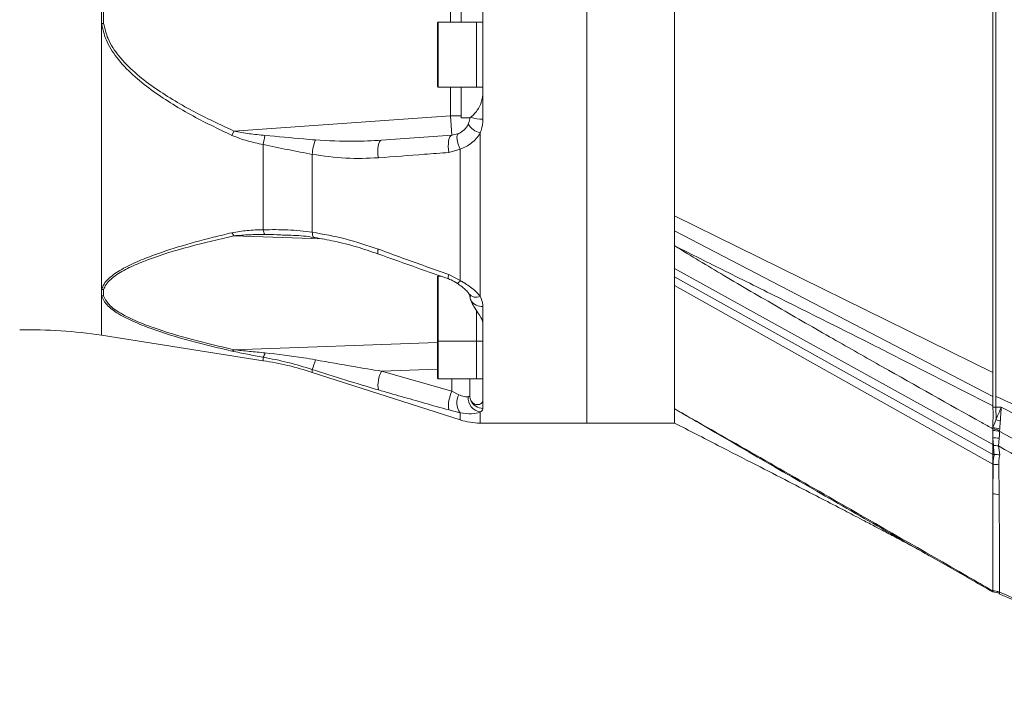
# Model space of a CAD drawing. Header units: millimetres. Extents: x 35469 to 44263, y -24881 to -16268.
# Tile 37 of 231: x 39407 to 39558, y -22139 to -22037. Entities that reach past the tile are written whole.
import ezdxf

# ---------------------------------------------------------------- set-up
doc = ezdxf.new("R2010")
doc.units = ezdxf.units.MM
doc.header["$LTSCALE"] = 0.3175
doc.layers.add('1轮廓实线层', color=7, linetype='Continuous', lineweight=18)

msp = doc.modelspace()

# ---------------------------------------------------------------- linework, layer by layer
at = {"layer": '1轮廓实线层', "ltscale": 18}
for p, q in [((39493.983, -22099.079), (39493.983, -21974.079)), ((39556.483, -22091.317), (39556.483, -21988.544)), ((39556.983, -22094.98), (39556.983, -21988.544)), ((39507.483, -22067.182), (39507.483, -21990.981)), ((39477.983, -22025.091), (39477.983, -22048.068)), ((39419.255, -22037.586), (39419.255, -22035.573)), ((39419.566, -22035.613), (39419.566, -22037.546)), ((39472.983, -22037.381), (39472.983, -22035.778)), ((39474.641, -22035.778), (39474.641, -22037.381)), ((39419.255, -22037.586), (39419.566, -22037.546)), ((39419.255, -22037.586), (39419.255, -22078.49)), ((39470.983, -22039.931), (39470.983, -22037.481)), ((39476.983, -22037.381), (39471.083, -22037.381)), ((39471.083, -22037.381), (39471.083, -22039.881)), ((39477.983, -22037.381), (39476.983, -22037.381)), ((39476.983, -22047.381), (39476.983, -22037.381)), ((39476.983, -22037.381), (39476.983, -22046.711)), ((39470.983, -22047.281), (39470.983, -22039.931)), ((39471.083, -22039.881), (39471.083, -22047.381)), ((39476.983, -22046.711), (39476.983, -22047.381)), ((39471.083, -22047.381), (39476.983, -22047.381)), ((39472.983, -22051.782), (39472.983, -22047.381)), ((39474.641, -22047.381), (39474.641, -22051.782)), ((39476.983, -22047.381), (39477.983, -22047.381)), ((39477.983, -22048.068), (39477.983, -22052.284)), ((39439.638, -22054.114), (39472.983, -22051.782)), ((39472.983, -22051.782), (39473.192, -22054.775)), ((39474.641, -22051.782), (39472.983, -22051.782)), ((39474.614, -22052.079), (39475.968, -22052.079)), ((39439.328, -22054.804), (39439.638, -22054.114)), ((39462.347, -22055.533), (39473.192, -22054.775)), ((39473.192, -22054.775), (39474.255, -22054.499)), ((39477.551, -22054.386), (39477.551, -22079.56)), ((39444.144, -22069.316), (39444.144, -22056.194)), ((39474.49, -22056.935), (39472.72, -22057.415)), ((39474.49, -22077.137), (39474.49, -22056.935)), ((39451.683, -22057.716), (39451.683, -22069.694)), ((39556.483, -22091.317), (39507.483, -22067.182)), ((39507.483, -22069.458), (39507.483, -22067.182)), ((39556.483, -22094.98), (39507.483, -22069.458)), ((39507.483, -22071.785), (39507.483, -22069.458)), ((39453.088, -22070.718), (39439.638, -22070.248)), ((39507.483, -22075.303), (39507.483, -22071.785)), ((39507.483, -22076.563), (39507.483, -22075.303)), ((39556.483, -22102.377), (39507.483, -22075.303)), ((39470.983, -22083.93), (39470.983, -22076.58)), ((39471.565, -22076.48), (39471.083, -22076.48)), ((39471.083, -22076.48), (39471.083, -22083.98)), ((39472.72, -22076.227), (39474.49, -22077.137)), ((39507.483, -22077.915), (39507.483, -22076.563)), ((39556.483, -22103.895), (39507.483, -22076.563)), ((39419.255, -22079.497), (39419.255, -22078.49)), ((39419.566, -22078.532), (39419.566, -22079.498)), ((39507.483, -22096.881), (39507.483, -22077.915)), ((39556.483, -22105.425), (39507.483, -22077.915)), ((39419.255, -22079.497), (39419.255, -22085.565)), ((39477.983, -22081.117), (39477.983, -22084.039)), ((39476.983, -22086.48), (39476.983, -22081.743)), ((39476.983, -22081.746), (39476.983, -22086.48)), ((39470.983, -22086.38), (39470.983, -22083.93)), ((39471.083, -22083.98), (39471.083, -22086.48)), ((39477.983, -22084.039), (39477.983, -22095.528)), ((39419.255, -22085.565), (39444.144, -22089.476)), ((39439.638, -22087.782), (39470.983, -22086.686)), ((39470.983, -22089.731), (39470.983, -22086.38)), ((39471.083, -22086.48), (39476.983, -22086.48)), ((39471.083, -22086.48), (39471.083, -22089.781)), ((39476.983, -22086.48), (39477.983, -22086.48)), ((39476.983, -22092.281), (39476.983, -22086.48)), ((39444.144, -22089.476), (39444.144, -22088.931)), ((39470.983, -22092.181), (39470.983, -22089.731)), ((39471.083, -22089.781), (39471.083, -22092.281)), ((39451.683, -22090.83), (39451.683, -22091.269)), ((39451.683, -22091.269), (39474.49, -22098.6)), ((39470.983, -22090.788), (39462.347, -22091.09)), ((39462.347, -22091.09), (39473.192, -22094.191)), ((39556.483, -22094.98), (39556.483, -22091.317)), ((39471.083, -22092.281), (39476.983, -22092.281)), ((39473.192, -22094.191), (39473.192, -22092.281)), ((39475.968, -22092.281), (39475.968, -22094.929)), ((39476.983, -22092.281), (39477.983, -22092.281)), ((39473.192, -22094.191), (39474.255, -22094.717)), ((39556.483, -22096.41), (39556.483, -22094.98)), ((39556.983, -22096.614), (39556.983, -22094.98)), ((39477.983, -22095.528), (39477.983, -22096.822)), ((39556.483, -22096.41), (39556.5, -22096.614)), ((39556.5, -22096.614), (39556.983, -22096.614)), ((39556.983, -22096.614), (39557.803, -22096.614)), ((39556.983, -22096.614), (39556.985, -22098.551)), ((39474.49, -22097.493), (39472.72, -22097.063)), ((39474.49, -22098.6), (39474.49, -22097.493)), ((39477.551, -22097.366), (39477.551, -22099.079)), ((39507.483, -22099.079), (39507.483, -22096.881)), ((39477.551, -22099.079), (39493.983, -22099.079)), ((39493.983, -22099.079), (39507.483, -22099.079)), ((39556.475, -22099.761), (39556.482, -22099.952)), ((39556.984, -22098.553), (39556.985, -22098.551)), ((39556.984, -22098.555), (39556.985, -22098.554)), ((39557.65, -22098.715), (39556.984, -22098.555)), ((39556.483, -22099.981), (39556.482, -22099.952)), ((39556.483, -22099.981), (39556.483, -22100.232)), ((39556.483, -22100.232), (39556.483, -22101.363)), ((39557.537, -22100.228), (39557.533, -22100.259)), ((39557.555, -22100.022), (39557.537, -22100.228)), ((39556.483, -22101.363), (39556.483, -22102.377)), ((39556.483, -22102.377), (39556.483, -22103.895)), ((39557.475, -22101.427), (39557.372, -22102.601)), ((39557.372, -22102.601), (39557.57, -22103.984)), ((39556.718, -22103.895), (39556.483, -22103.895)), ((39556.483, -22105.425), (39556.483, -22103.895)), ((39556.718, -22103.895), (39556.721, -22103.895)), ((39556.721, -22103.895), (39556.721, -22103.895)), ((39556.481, -22109.982), (39556.483, -22105.425)), ((39556.481, -22109.982), (39556.536, -22105.425)), ((39557.41, -22105.522), (39557.464, -22110.117)), ((39552.627, -22122.874), (39542.704, -22117.195)), ((39556.48, -22124.908), (39556.482, -22124.887)), ((39556.48, -22124.908), (39556.481, -22125.038)), ((39556.482, -22124.887), (39556.483, -22124.868)), ((39557.529, -22125.267), (39557.527, -22125.299)), ((39557.54, -22125.146), (39557.529, -22125.267)), ((39557.542, -22125.126), (39557.54, -22125.146)), ((39557.544, -22125.102), (39557.542, -22125.126))]:
    msp.add_line(p, q, dxfattribs=at)
at = {"layer": '1轮廓实线层', "lineweight": 20, "ltscale": 18}
for points in [[(39462.347, -22055.533), (39462.186, -22055.601), (39462.041, -22055.779), (39461.922, -22056.056), (39461.836, -22056.416), (39461.786, -22056.84), (39461.775, -22057.303), (39461.806, -22057.778), (39461.874, -22058.24)], [(39473.192, -22054.775), (39473.037, -22054.84), (39472.897, -22055.012), (39472.782, -22055.279), (39472.696, -22055.629), (39472.646, -22056.04), (39472.632, -22056.492), (39472.658, -22056.959), (39472.72, -22057.415)], [(39474.255, -22054.499), (39474.114, -22054.616), (39474.018, -22054.812), (39473.973, -22055.077), (39473.981, -22055.399), (39474.04, -22055.763), (39474.148, -22056.153), (39474.301, -22056.55), (39474.49, -22056.935)], [(39451.683, -22069.694), (39451.705, -22069.928), (39451.742, -22070.13), (39451.792, -22070.293), (39451.854, -22070.414), (39451.927, -22070.49), (39451.996, -22070.518)]]:
    msp.add_lwpolyline(points, dxfattribs=at)
for centre, radius, start, end in [((39471.083, -22037.481), 0.1, 90, 180), ((39471.083, -22047.281), 0.1, 180, 270), ((39472.983, -22051.782), 1.658, 349.66364, 0), ((39477.732, -22048.166), 4.126, 246.97542, 273.49123), ((39478.072, -22051.799), 2.639, 207.13558, 258.60271), ((39465.029, -22059.391), 21.128, 167.42448, 171.29679), ((39458.178, -22058.023), 6.503, 157.04766, 177.294), ((39445.648, -22069.202), 1.508, 184.34847, 214.6781), ((39441.314, -22068.812), 2.207, 205.83453, 220.5914), ((39462.751, -22072.749), 0.979, 153.50965, 196.10012), ((39471.083, -22076.58), 0.1, 90, 180), ((39473.505, -22076.621), 0.878, 153.36095, 197.50135), ((39419.717, -22076.227), 2.31, 258.46806, 266.24538), ((39473.742, -22076.742), 0.847, 286.8606, 332.1658), ((39419.418, -22077.254), 2.249, 265.84712, 273.76429), ((39476.925, -22078.268), 1.435, 219.40898, 295.84567), ((39477.851, -22079.022), 2.099, 214.357, 273.60517), ((39408.389, -22154.717), 70, 81.06941, 91.43536), ((39471.083, -22086.38), 0.1, 180, 270), ((39439.119, -22087.367), 0.665, 288.34988, 321.3959), ((39442.559, -22087.915), 1.883, 327.33969, 349.07944), ((39436.382, -22138.87), 50, 72.18111, 81.06941), ((39415.967, -22077.804), 38.017, 339.96256, 342.33009), ((39466.354, -22093.226), 4.541, 151.92929, 189.45426), ((39471.083, -22092.181), 0.1, 180, 270), ((39477.46, -22096.368), 4.791, 152.97493, 188.33743), ((39476.41, -22095.932), 2.474, 150.59028, 219.12129), ((39477.845, -22095.251), 2.135, 173.61571, 262.06656), ((39477.964, -22094.823), 1.999, 202.58342, 270.54522), ((39477.551, -22089.079), 10, 252.18111, 270), ((39556.122, -22103.585), 3.841, 68.09588, 84.72902), ((39556.104, -22103.541), 3.609, 66.61632, 83.98994), ((39556.104, -22103.539), 3.578, 66.46308, 83.9288), ((39556.559, -22103.693), 3.463, 73.23502, 91.25686), ((39556.724, -22105.318), 3.963, 79.07809, 93.49435), ((39556.611, -22107.134), 4.596, 80.47014, 90.32997), ((39556.514, -22109.579), 4.154, 77.55434, 89.69617), ((39556.467, -22113.722), 3.74, 74.53539, 89.77997), ((39556.353, -22127.953), 3.048, 67.08498, 87.60709), ((39556.377, -22128.071), 3.001, 67.47572, 88.02299), ((39556.353, -22127.939), 3.055, 67.07845, 87.56281), ((39556.365, -22127.92), 3.054, 67.29963, 87.78075)]:
    msp.add_arc(centre, radius, start, end, dxfattribs=at)
at = {"layer": '1轮廓实线层', "ltscale": 18}
for points, knots in [([(39439.328, -22054.804), (39437.176, -22053.769), (39432.876, -22051.702), (39427.79, -22048.523), (39424.018, -22045.532), (39421.609, -22042.982), (39419.858, -22040.309), (39419.439, -22038.414), (39419.255, -22037.586)], [0, 0, 0, 0, 21210.1841118, 42382.4973597, 53148.5694045, 63882.4898806, 73525.4368645, 81013.4336609, 81013.4336609, 81013.4336609, 81013.4336609]), ([(39419.566, -22037.546), (39419.75, -22038.341), (39420.172, -22040.171), (39421.932, -22042.739), (39424.339, -22045.185), (39428.118, -22048.064), (39433.201, -22051.125), (39437.491, -22053.117), (39439.638, -22054.114)], [0, 0, 0, 0, 7331.8961103, 16854.4157644, 27576.777806, 38332.1985336, 59681.3360105, 81067.4533615, 81067.4533615, 81067.4533615, 81067.4533615]), ([(39477.983, -22048.068), (39477.927, -22048.639), (39477.825, -22049.671), (39477.175, -22050.863), (39476.582, -22051.563), (39476.252, -22051.855), (39476.14, -22051.946), (39476.118, -22051.963)], [0, 0, 0, 0, 22693.9397835, 41085.8625104, 54243.522974, 64821.982126, 67343.8873416, 67343.8873416, 67343.8873416, 67343.8873416]), ([(39475.724, -22053.002), (39475.751, -22052.938), (39475.876, -22052.644), (39475.928, -22052.327), (39475.968, -22052.079)], [0, 0, 0, 0, 6962.2495706, 31831.0561213, 31831.0561213, 31831.0561213, 31831.0561213]), ([(39476.118, -22051.963), (39476.055, -22052.013), (39475.976, -22052.074), (39475.969, -22052.079), (39475.968, -22052.079)], [0, 0, 0, 0, 25557.4694251, 31834.5730516, 31834.5730516, 31834.5730516, 31834.5730516]), ([(39477.983, -22052.284), (39477.931, -22052.887), (39477.869, -22053.611), (39477.596, -22054.275), (39477.551, -22054.386)], [0, 0, 0, 0, 26514.7362365, 31824.187412, 31824.187412, 31824.187412, 31824.187412]), ([(39439.638, -22054.114), (39440.425, -22054.266), (39442.004, -22054.573), (39443.604, -22054.718), (39444.408, -22054.791)], [0, 0, 0, 0, 15840.9574988, 31804.9088324, 31804.9088324, 31804.9088324, 31804.9088324]), ([(39474.255, -22054.499), (39474.547, -22054.328), (39475.12, -22053.993), (39475.56, -22053.362), (39475.715, -22053.02), (39475.724, -22053.002)], [0, 0, 0, 0, 21179.832838, 41596.9488745, 42719.2997564, 42719.2997564, 42719.2997564, 42719.2997564]), ([(39444.144, -22056.194), (39443.328, -22056.029), (39441.688, -22055.698), (39440.117, -22055.103), (39439.328, -22054.804)], [0, 0, 0, 0, 15815.4605482, 31804.1645421, 31804.1645421, 31804.1645421, 31804.1645421]), ([(39444.408, -22054.791), (39446.397, -22054.979), (39449.001, -22055.225), (39451.581, -22055.437), (39452.19, -22055.487)], [0, 0, 0, 0, 24288.2721175, 31796.9976697, 31796.9976697, 31796.9976697, 31796.9976697]), ([(39452.19, -22055.487), (39454.161, -22055.595), (39457.56, -22055.783), (39460.931, -22055.607), (39462.347, -22055.533)], [0, 0, 0, 0, 18439.2775486, 31796.2654294, 31796.2654294, 31796.2654294, 31796.2654294]), ([(39477.551, -22054.386), (39477.534, -22054.416), (39477.204, -22055.017), (39476.275, -22056.102), (39475.097, -22056.652), (39474.49, -22056.935)], [0, 0, 0, 0, 1087.5475879, 21293.6902054, 42711.8956468, 42711.8956468, 42711.8956468, 42711.8956468]), ([(39451.683, -22057.716), (39450.444, -22057.476), (39447.955, -22056.996), (39445.418, -22056.462), (39444.144, -22056.194)], [0, 0, 0, 0, 15831.1748922, 31798.1667674, 31798.1667674, 31798.1667674, 31798.1667674]), ([(39461.874, -22058.24), (39460.201, -22058.309), (39456.827, -22058.448), (39453.407, -22057.961), (39451.683, -22057.716)], [0, 0, 0, 0, 15768.9604746, 31793.9633189, 31793.9633189, 31793.9633189, 31793.9633189]), ([(39472.72, -22057.415), (39471.472, -22057.51), (39467.853, -22057.784), (39464.241, -22058.059), (39461.874, -22058.24)], [0, 0, 0, 0, 10961.8273681, 31800.9254795, 31800.9254795, 31800.9254795, 31800.9254795]), ([(39439.328, -22069.773), (39440.105, -22069.642), (39441.675, -22069.377), (39443.316, -22069.337), (39444.144, -22069.316)], [0, 0, 0, 0, 15708.5575044, 31726.6339722, 31726.6339722, 31726.6339722, 31726.6339722]), ([(39444.144, -22069.316), (39445.408, -22069.299), (39447.945, -22069.264), (39450.434, -22069.55), (39451.683, -22069.694)], [0, 0, 0, 0, 15804.8921653, 31725.3161249, 31725.3161249, 31725.3161249, 31725.3161249]), ([(39419.255, -22078.49), (39419.358, -22078.215), (39419.571, -22077.642), (39420.306, -22076.828), (39421.546, -22075.842), (39423.438, -22074.775), (39426.684, -22073.382), (39431.019, -22071.923), (39435.559, -22070.688), (39438.365, -22070.007), (39439.328, -22069.773)], [0, 0, 0, 0, 6411.1245798, 13370.8292445, 20344.108614, 33082.464682, 45857.6803208, 69335.4876088, 92852.8158188, 105150.5332129, 105150.5332129, 105150.5332129, 105150.5332129]), ([(39439.638, -22070.248), (39437.324, -22070.785), (39432.701, -22071.858), (39427.421, -22073.494), (39423.757, -22074.983), (39421.865, -22075.997), (39420.62, -22076.939), (39419.883, -22077.717), (39419.668, -22078.268), (39419.566, -22078.532)], [0, 0, 0, 0, 26004.5739935, 51943.6800037, 63023.231496, 74069.6214437, 80044.3386682, 86006.0914939, 91457.3671893, 91457.3671893, 91457.3671893, 91457.3671893]), ([(39444.408, -22070.06), (39443.609, -22070.058), (39442.009, -22070.054), (39440.43, -22070.183), (39439.638, -22070.248)], [0, 0, 0, 0, 15831.4833614, 31728.0601072, 31728.0601072, 31728.0601072, 31728.0601072]), ([(39447.421, -22070.153), (39447.031, -22070.126), (39446.03, -22070.058), (39445.022, -22070.059), (39444.408, -22070.06)], [0, 0, 0, 0, 12373.5687825, 31730.2848598, 31730.2848598, 31730.2848598, 31730.2848598]), ([(39447.422, -22070.148), (39447.885, -22070.157), (39449.393, -22070.186), (39450.919, -22070.312), (39451.961, -22070.516), (39451.994, -22070.522)], [0, 0, 0, 0, 12783.837907, 41658.5138795, 42578.7051105, 42578.7051105, 42578.7051105, 42578.7051105]), ([(39451.683, -22069.694), (39453.379, -22069.997), (39456.799, -22070.609), (39460.174, -22071.741), (39461.874, -22072.312)], [0, 0, 0, 0, 15730.4229286, 31716.8118505, 31716.8118505, 31716.8118505, 31716.8118505]), ([(39451.996, -22070.52), (39452.019, -22070.523), (39453.045, -22070.659), (39455.218, -22071.092), (39458.48, -22071.89), (39460.707, -22072.648), (39461.81, -22073.023)], [0, 0, 0, 0, 387.0072858, 17641.5267482, 37129.4029297, 56238.1267415, 56238.1267415, 56238.1267415, 56238.1267415]), ([(39461.874, -22072.312), (39463.119, -22072.766), (39466.73, -22074.081), (39470.348, -22075.377), (39472.72, -22076.227)], [0, 0, 0, 0, 10928.5818424, 31704.4717909, 31704.4717909, 31704.4717909, 31704.4717909]), ([(39507.483, -22071.785), (39507.496, -22071.792), (39510.092, -22073.095), (39515.558, -22075.823), (39523.903, -22079.972), (39532.257, -22084.139), (39543.123, -22089.594), (39551.101, -22093.665), (39556.483, -22096.41)], [0, 0, 0, 0, 63.7472811, 12911.6428014, 27101.2477181, 41278.6564466, 54093.9763392, 80651.8223442, 80651.8223442, 80651.8223442, 80651.8223442]), ([(39556.482, -22099.952), (39555.914, -22099.635), (39550.246, -22096.47), (39542.032, -22091.862), (39531.591, -22085.937), (39523.441, -22081.258), (39515.319, -22076.511), (39510.012, -22073.329), (39507.496, -22071.793), (39507.483, -22071.785)], [0, 0, 0, 0, 3155.1324669, 31510.3578325, 45692.988984, 61379.3357455, 77077.1194131, 91290.8825244, 91364.4455448, 91364.4455448, 91364.4455448, 91364.4455448]), ([(39461.813, -22073.013), (39463.851, -22073.749), (39467.463, -22075.055), (39471.092, -22076.317), (39472.674, -22076.868)], [0, 0, 0, 0, 17884.8286235, 31696.0333294, 31696.0333294, 31696.0333294, 31696.0333294]), ([(39472.666, -22076.89), (39472.726, -22076.911), (39473.109, -22077.039), (39473.577, -22077.262), (39473.911, -22077.515), (39473.977, -22077.565)], [0, 0, 0, 0, 5573.291601, 35232.3285336, 42561.5771043, 42561.5771043, 42561.5771043, 42561.5771043]), ([(39473.988, -22077.554), (39474.256, -22077.739), (39474.767, -22078.09), (39475.374, -22078.614), (39475.723, -22079.01), (39475.79, -22079.153), (39475.806, -22079.188)], [0, 0, 0, 0, 18198.9943067, 34722.9119656, 51066.2050742, 56189.5005737, 56189.5005737, 56189.5005737, 56189.5005737]), ([(39474.49, -22077.137), (39474.665, -22077.241), (39475.431, -22077.699), (39476.607, -22078.466), (39477.266, -22079.23), (39477.551, -22079.56)], [0, 0, 0, 0, 6106.9524265, 26839.5234955, 42555.3999005, 42555.3999005, 42555.3999005, 42555.3999005]), ([(39439.328, -22087.998), (39437.176, -22087.492), (39432.876, -22086.48), (39427.79, -22084.918), (39424.018, -22083.443), (39421.609, -22082.181), (39419.858, -22080.854), (39419.439, -22079.91), (39419.255, -22079.497)], [0, 0, 0, 0, 21082.1249857, 42126.6077576, 52827.6783027, 63496.7913981, 73081.5178897, 80524.3049735, 80524.3049735, 80524.3049735, 80524.3049735]), ([(39419.566, -22079.498), (39419.75, -22079.896), (39420.172, -22080.81), (39421.932, -22082.094), (39424.339, -22083.318), (39428.118, -22084.757), (39433.201, -22086.287), (39437.491, -22087.283), (39439.638, -22087.782)], [0, 0, 0, 0, 7286.1593764, 16749.2770776, 27404.7524895, 38093.0803658, 59309.0408575, 80561.7505409, 80561.7505409, 80561.7505409, 80561.7505409]), ([(39475.821, -22079.197), (39475.838, -22079.224), (39475.943, -22079.393), (39475.987, -22079.54), (39475.978, -22079.621), (39475.977, -22079.624)], [0, 0, 0, 0, 6588.0644436, 41161.8310096, 42550.4789896, 42550.4789896, 42550.4789896, 42550.4789896]), ([(39475.968, -22079.429), (39475.988, -22079.636), (39476.013, -22079.893), (39476.101, -22080.155), (39476.118, -22080.206)], [0, 0, 0, 0, 25438.35937, 31688.4725677, 31688.4725677, 31688.4725677, 31688.4725677]), ([(39477.551, -22079.56), (39477.74, -22079.99), (39477.969, -22080.506), (39477.981, -22081.029), (39477.983, -22081.117)], [0, 0, 0, 0, 26376.4682074, 31684.3985897, 31684.3985897, 31684.3985897, 31684.3985897]), ([(39476.118, -22080.206), (39476.224, -22080.454), (39476.437, -22080.949), (39476.976, -22081.741), (39477.603, -22082.638), (39477.948, -22083.411), (39477.976, -22083.905), (39477.983, -22084.039)], [0, 0, 0, 0, 10557.9548858, 21054.0506707, 37445.3953797, 59014.4876994, 67012.0608551, 67012.0608551, 67012.0608551, 67012.0608551]), ([(39444.144, -22088.931), (39443.328, -22088.786), (39441.688, -22088.495), (39440.117, -22088.164), (39439.328, -22087.998)], [0, 0, 0, 0, 15729.8809384, 31632.0678786, 31632.0678786, 31632.0678786, 31632.0678786]), ([(39439.638, -22087.782), (39440.425, -22087.87), (39442.004, -22088.048), (39443.604, -22088.197), (39444.408, -22088.271)], [0, 0, 0, 0, 15753.6272031, 31629.570183, 31629.570183, 31629.570183, 31629.570183]), ([(39451.683, -22090.83), (39450.444, -22090.448), (39447.955, -22089.681), (39445.418, -22089.182), (39444.144, -22088.931)], [0, 0, 0, 0, 15745.7393164, 31626.5626568, 31626.5626568, 31626.5626568, 31626.5626568]), ([(39444.408, -22088.271), (39446.397, -22088.49), (39449.001, -22088.777), (39451.581, -22089.235), (39452.19, -22089.343)], [0, 0, 0, 0, 24153.802181, 31620.9563178, 31620.9563178, 31620.9563178, 31620.9563178]), ([(39452.19, -22089.343), (39454.161, -22089.698), (39457.56, -22090.309), (39460.931, -22090.859), (39462.347, -22091.09)], [0, 0, 0, 0, 18334.0319364, 31614.7823201, 31614.7823201, 31614.7823201, 31614.7823201]), ([(39461.874, -22093.972), (39460.201, -22093.479), (39456.827, -22092.484), (39453.407, -22091.384), (39451.683, -22090.83)], [0, 0, 0, 0, 15680.316116, 31615.2352732, 31615.2352732, 31615.2352732, 31615.2352732]), ([(39472.72, -22097.063), (39471.472, -22096.711), (39467.853, -22095.69), (39464.241, -22094.652), (39461.874, -22093.972)], [0, 0, 0, 0, 10893.7278454, 31603.3646375, 31603.3646375, 31603.3646375, 31603.3646375]), ([(39474.255, -22094.717), (39474.547, -22094.831), (39475.12, -22095.055), (39475.56, -22095.039), (39475.715, -22095.015), (39475.724, -22095.014)], [0, 0, 0, 0, 21042.6081389, 41327.4411387, 42442.5202795, 42442.5202795, 42442.5202795, 42442.5202795]), ([(39475.724, -22095.014), (39475.751, -22095.009), (39475.876, -22094.988), (39475.928, -22094.955), (39475.968, -22094.929)], [0, 0, 0, 0, 6914.1084102, 31610.9571484, 31610.9571484, 31610.9571484, 31610.9571484]), ([(39476.118, -22095.59), (39476.055, -22095.427), (39475.976, -22095.223), (39475.969, -22094.978), (39475.968, -22094.929)], [0, 0, 0, 0, 25377.0156369, 31609.7984777, 31609.7984777, 31609.7984777, 31609.7984777]), ([(39578.1, -22104.181), (39575.411, -22103.083), (39570.032, -22100.887), (39563.029, -22097.732), (39558.684, -22095.754), (39556.983, -22094.98)], [0, 0, 0, 0, 16066.0349916, 32144.0120971, 42483.249387, 42483.249387, 42483.249387, 42483.249387]), ([(39477.983, -22095.528), (39477.927, -22095.72), (39477.825, -22096.069), (39477.175, -22096.308), (39476.582, -22096.155), (39476.252, -22095.847), (39476.14, -22095.632), (39476.118, -22095.59)], [0, 0, 0, 0, 22532.2268858, 40793.0921082, 53856.9934704, 64360.0724417, 66864.0070182, 66864.0070182, 66864.0070182, 66864.0070182]), ([(39556.5, -22096.614), (39556.524, -22097.024), (39556.571, -22097.841), (39556.479, -22098.95), (39556.476, -22099.495), (39556.475, -22099.761)], [0, 0, 0, 0, 14473.683476, 28840.2810773, 42506.7040618, 42506.7040618, 42506.7040618, 42506.7040618]), ([(39556.985, -22098.554), (39556.996, -22098.526), (39557.074, -22098.341), (39557.331, -22097.733), (39557.602, -22097.09), (39557.797, -22096.628), (39557.803, -22096.614)], [0, 0, 0, 0, 2596.2392523, 17358.6520241, 54863.4674178, 56076.8663699, 56076.8663699, 56076.8663699, 56076.8663699]), ([(39557.803, -22096.614), (39557.802, -22096.63), (39557.765, -22097.13), (39557.714, -22097.826), (39557.666, -22098.484), (39557.652, -22098.685), (39557.65, -22098.715), (39557.65, -22098.715)], [0, 0, 0, 0, 1446.8922999, 46205.4929394, 63824.4038948, 66922.988893, 66957.9808728, 66957.9808728, 66957.9808728, 66957.9808728]), ([(39557.803, -22096.614), (39562.564, -22099.095), (39572.086, -22104.058), (39584.591, -22110.338), (39595.459, -22115.137), (39601.52, -22117.507), (39604.552, -22118.692)], [0, 0, 0, 0, 17399.946294, 34801.8375798, 45340.0103518, 55891.2990847, 55891.2990847, 55891.2990847, 55891.2990847]), ([(39477.551, -22097.366), (39477.534, -22097.373), (39477.204, -22097.518), (39476.275, -22097.745), (39475.097, -22097.579), (39474.49, -22097.493)], [0, 0, 0, 0, 1080.341777, 21152.6036837, 42428.8975973, 42428.8975973, 42428.8975973, 42428.8975973]), ([(39477.983, -22096.822), (39477.931, -22096.983), (39477.869, -22097.177), (39477.596, -22097.339), (39477.551, -22097.366)], [0, 0, 0, 0, 26327.8253079, 31599.8484495, 31599.8484495, 31599.8484495, 31599.8484495]), ([(39507.483, -22096.881), (39507.599, -22096.947), (39515.779, -22101.605), (39530.82, -22110.193), (39547.03, -22119.483), (39555.185, -22124.164), (39556.48, -22124.908)], [0, 0, 0, 0, 396.9460697, 27947.891242, 51425.576934, 55858.4573917, 55858.4573917, 55858.4573917, 55858.4573917]), ([(39542.704, -22117.195), (39539.133, -22115.153), (39528.594, -22109.129), (39517.217, -22102.552), (39509.173, -22097.867), (39507.979, -22097.171), (39507.624, -22096.963), (39507.511, -22096.897), (39507.483, -22096.881)], [0, 0, 0, 0, 24369.242807, 71914.8153337, 77848.6029681, 79516.4310122, 80096.1303561, 80288.9600683, 80288.9600683, 80288.9600683, 80288.9600683]), ([(39507.483, -22099.079), (39509.713, -22100.222), (39513.904, -22102.37), (39519.774, -22105.38), (39524.824, -22107.975), (39529.056, -22110.157), (39532.468, -22111.923), (39534.941, -22113.207), (39536.587, -22114.066), (39537.706, -22114.651), (39538.693, -22115.167), (39540.06, -22115.884), (39541.975, -22116.896), (39544.298, -22118.139), (39545.902, -22119.046), (39546.702, -22119.499)], [0, 0, 0, 0, 24952.504902, 46890.0239482, 65817.256332, 81736.7683801, 94651.4291237, 104568.9305904, 110054.510632, 113899.906068, 117968.7681913, 123930.8502942, 134928.3842732, 149516.5976241, 164034.4219415, 164034.4219415, 164034.4219415, 164034.4219415]), ([(39556.475, -22099.761), (39556.608, -22099.445), (39556.764, -22099.075), (39556.955, -22098.621), (39556.984, -22098.553)], [0, 0, 0, 0, 26917.6772176, 31623.5617953, 31623.5617953, 31623.5617953, 31623.5617953]), ([(39556.984, -22098.551), (39556.984, -22098.552), (39556.984, -22098.552), (39556.984, -22098.553), (39556.984, -22098.553)], [0, 0, 0, 0, 28237.3427525, 31627.2702321, 31627.2702321, 31627.2702321, 31627.2702321]), ([(39556.984, -22098.553), (39556.984, -22098.554), (39556.984, -22098.554), (39556.984, -22098.555), (39556.984, -22098.555), (39556.984, -22098.555), (39556.984, -22098.555)], [0, 0, 0, 0, 29339.3404178, 44881.9842484, 50450.4667333, 56072.4474129, 56072.4474129, 56072.4474129, 56072.4474129]), ([(39557.65, -22098.715), (39557.644, -22098.788), (39557.609, -22099.279), (39557.58, -22099.68), (39557.555, -22100.022)], [0, 0, 0, 0, 4678.260875, 31623.7374184, 31623.7374184, 31623.7374184, 31623.7374184]), ([(39557.558, -22100.378), (39557.541, -22100.604), (39557.516, -22100.93), (39557.485, -22101.31), (39557.475, -22101.427)], [0, 0, 0, 0, 21875.6166447, 31613.8232316, 31613.8232316, 31613.8232316, 31613.8232316]), ([(39557.533, -22100.259), (39557.535, -22100.293), (39557.537, -22100.332), (39557.555, -22100.373), (39557.558, -22100.378)], [0, 0, 0, 0, 27854.2324725, 31618.1711678, 31618.1711678, 31618.1711678, 31618.1711678]), ([(39603.149, -22122.426), (39600.08, -22121.218), (39593.938, -22118.8), (39583.22, -22113.983), (39571.108, -22107.79), (39562.076, -22102.85), (39557.558, -22100.378)], [0, 0, 0, 0, 10913.2065417, 21841.580801, 38867.6056371, 55913.7919575, 55913.7919575, 55913.7919575, 55913.7919575]), ([(39556.574, -22102.377), (39556.574, -22102.377), (39556.544, -22102.022), (39556.513, -22101.693), (39556.483, -22101.363)], [0, 0, 0, 0, 1.3653404, 31608.7007121, 31608.7007121, 31608.7007121, 31608.7007121]), ([(39556.584, -22102.538), (39556.582, -22102.484), (39556.58, -22102.431), (39556.574, -22102.377), (39556.574, -22102.377)], [0, 0, 0, 0, 31597.9784095, 31607.0453518, 31607.0453518, 31607.0453518, 31607.0453518]), ([(39556.721, -22103.895), (39556.721, -22103.895), (39556.638, -22103.446), (39556.611, -22102.992), (39556.584, -22102.538)], [0, 0, 0, 0, 1.070611, 31601.3963746, 31601.3963746, 31601.3963746, 31601.3963746]), ([(39605.191, -22126.079), (39602.269, -22124.977), (39596.419, -22122.769), (39588.054, -22119.101), (39580.063, -22115.208), (39569.878, -22109.798), (39562.377, -22105.482), (39557.372, -22102.601)], [0, 0, 0, 0, 11720.2225511, 23460.0957724, 34257.6691312, 45056.2560512, 66706.4735339, 66706.4735339, 66706.4735339, 66706.4735339]), ([(39556.536, -22105.425), (39556.547, -22105.16), (39556.568, -22104.647), (39556.661, -22104.139), (39556.718, -22103.895), (39556.718, -22103.895)], [0, 0, 0, 0, 21993.3872533, 42466.083507, 42467.2519799, 42467.2519799, 42467.2519799, 42467.2519799]), ([(39557.57, -22103.984), (39557.564, -22103.982), (39557.289, -22103.927), (39557.002, -22103.911), (39556.721, -22103.895)], [0, 0, 0, 0, 684.3455859, 31599.8693445, 31599.8693445, 31599.8693445, 31599.8693445]), ([(39557.57, -22103.984), (39557.518, -22104.245), (39557.418, -22104.755), (39557.412, -22105.271), (39557.41, -22105.522)], [0, 0, 0, 0, 16192.6685372, 31594.1523597, 31594.1523597, 31594.1523597, 31594.1523597]), ([(39556.483, -22124.868), (39556.484, -22124.506), (39556.487, -22123.779), (39556.476, -22122.177), (39556.487, -22120.223), (39556.472, -22117.586), (39556.483, -22114.294), (39556.482, -22111.423), (39556.481, -22109.982)], [0, 0, 0, 0, 10899.9274744, 21862.4864751, 34291.2213319, 46772.5499341, 63425.4304471, 80209.3427216, 80209.3427216, 80209.3427216, 80209.3427216]), ([(39557.464, -22110.117), (39557.468, -22110.701), (39557.48, -22112.462), (39557.506, -22115.133), (39557.521, -22118.734), (39557.535, -22121.646), (39557.545, -22123.907), (39557.544, -22124.704), (39557.544, -22125.102)], [0, 0, 0, 0, 6602.0819101, 19889.0728385, 33244.8531806, 56532.6950697, 68390.6482911, 80243.3471658, 80243.3471658, 80243.3471658, 80243.3471658]), ([(39552.504, -22122.814), (39553.704, -22123.497), (39555.024, -22124.248), (39556.342, -22125.004), (39556.461, -22125.072)], [0, 0, 0, 0, 28640.1821697, 31485.3986599, 31485.3986599, 31485.3986599, 31485.3986599]), ([(39557.481, -22125.38), (39557.767, -22125.501), (39561.674, -22127.148), (39568.399, -22129.975), (39577.439, -22133.564), (39585.225, -22136.369), (39590.475, -22138.15), (39593.171, -22138.904), (39593.477, -22138.989)], [0, 0, 0, 0, 1932.3051196, 26427.633412, 45475.1517147, 62549.01542, 78021.9783312, 80002.812894, 80002.812894, 80002.812894, 80002.812894]), ([(39557.542, -22125.126), (39563.443, -22127.625), (39572.301, -22131.377), (39584.297, -22135.923), (39590.421, -22137.845), (39593.483, -22138.805)], [0, 0, 0, 0, 21091.1933535, 31659.7873192, 42226.9785246, 42226.9785246, 42226.9785246, 42226.9785246])]:
    msp.add_open_spline(points, degree=3, knots=knots, dxfattribs=at)

doc.saveas('drawing.dxf')
